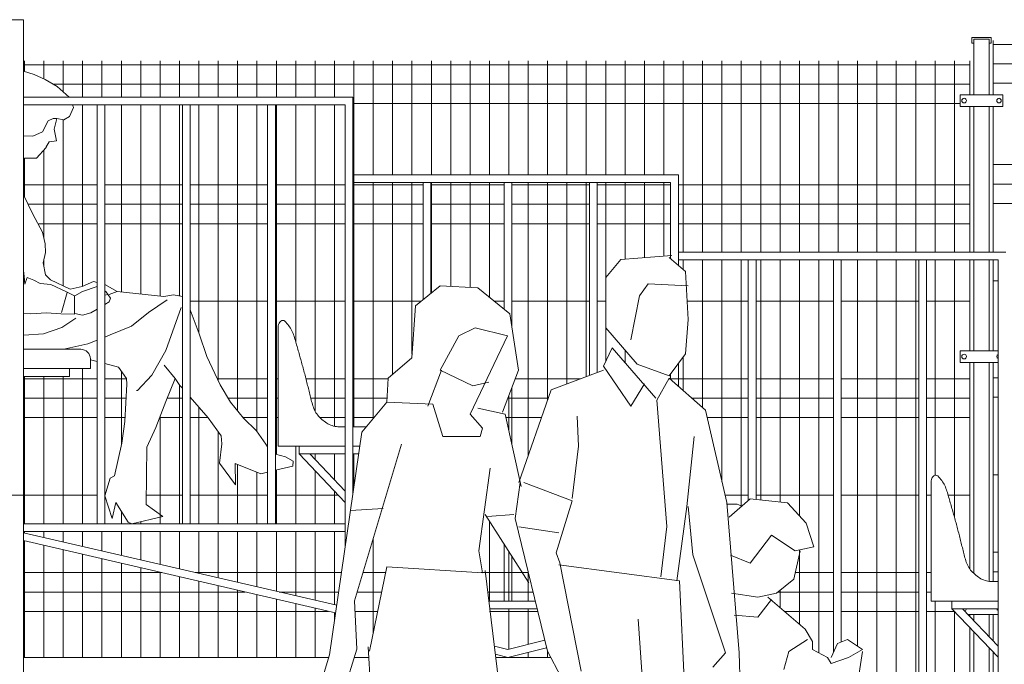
# Model space of a CAD drawing. Header units: millimetres. Extents: x 1962 to 3194, y -795 to -219.
# Tile 168 of 256: x 2481.11 to 2483.65, y -475.14 to -473.48. Entities that reach past the tile are written whole.
import ezdxf

# ---------------------------------------------------------------- set-up
doc = ezdxf.new("R2010")
doc.units = ezdxf.units.MM
doc.layers.get('0').update_dxf_attribs({"lineweight": 5})
for name, color, linetype, lineweight in [('A_ludzie', 53, 'Continuous', 9), ('A_obiekty trybuny', 126, 'Continuous', 9), ('A_ogrodzenie 2_4m', 45, 'Continuous', 9)]:
    doc.layers.add(name, color=color, linetype=linetype, lineweight=lineweight)

# ---------------------------------------------------------------- blocks, each defined once
blk = doc.blocks.new('zw$5246')
at = {"layer": 'A_ogrodzenie 2_4m'}
blk.add_lwpolyline([(-0.095, 0.015), (0.015, 0.015), (0.015, -0.015), (-0.095, -0.015), (-0.095, 0.015)], dxfattribs=at)
for centre in [(-0.085, 0), (0.005, 0)]:
    blk.add_circle(centre, 0.006, dxfattribs=at)
blk = doc.blocks.new('zw$2CA')
at = {"layer": 'A_obiekty trybuny'}
for p, q in [((5.135, 0.824), (5.135, 2.499)), ((5.135, 2.499), (5.985, 2.499)), ((4.285, 1.2746), (4.285, 2.299)), ((4.285, 2.299), (5.135, 2.299)), ((4.305, 1.1373), (4.305, 2.279)), ((4.305, 2.279), (5.135, 2.279)), ((4.485, 1.199), (4.485, 2.279)), ((4.505, 1.199), (4.505, 2.279)), ((4.705, 1.199), (4.705, 2.279)), ((4.725, 1.199), (4.725, 2.279)), ((4.925, 1.199), (4.925, 2.279)), ((4.945, 1.199), (4.945, 2.279)), ((3.445, 2.099), (4.285, 2.099)), ((3.445, 1.8655), (3.445, 2.099)), ((3.465, 2.079), (4.285, 2.079)), ((3.465, 1.8827), (3.465, 2.079)), ((3.6544, 1.5894), (3.6544, 2.079)), ((3.6744, 1.5818), (3.6744, 2.079)), ((3.8744, 1.7077), (3.8744, 2.079)), ((3.8944, 1.7527), (3.8944, 2.079)), ((4.0835, 1.7935), (4.0835, 2.079)), ((4.1035, 1.7775), (4.1035, 2.079)), ((2.6, 1.8995), (3.445, 1.8995)), ((2.62, 0.0545), (2.62, 1.8795)), ((2.62, 1.8795), (3.445, 1.8795)), ((2.8046, 0.7995), (2.8046, 1.8795)), ((2.8246, 0.7995), (2.8246, 1.8795)), ((3.0246, 0.894), (3.0246, 1.8795)), ((3.0446, 0.8673), (3.0446, 1.8795)), ((3.2446, 1.2616), (3.2446, 1.8795)), ((3.2646, 1.2585), (3.2646, 1.8795)), ((3.445, 1.8655), (3.445, 1.8795)), ((5.135, -0.078), (5.135, 1.8795)), ((4.4461, 1.7034), (4.4441, 1.7001)), ((4.4482, 1.7067), (4.4461, 1.7034)), ((4.4504, 1.7098), (4.4482, 1.7067)), ((4.4528, 1.7129), (4.4504, 1.7098)), ((4.4553, 1.7158), (4.4528, 1.7129)), ((4.4578, 1.7187), (4.4553, 1.7158)), ((4.4604, 1.7216), (4.4578, 1.7187)), ((4.4775, 1.399), (4.4775, 1.709)), ((4.4357, 1.6786), (4.4346, 1.6749)), ((4.4368, 1.6823), (4.4357, 1.6786)), ((4.438, 1.686), (4.4368, 1.6823)), ((4.4393, 1.6896), (4.438, 1.686)), ((4.4407, 1.6932), (4.4393, 1.6896)), ((4.4423, 1.6967), (4.4407, 1.6932)), ((4.4441, 1.7001), (4.4423, 1.6967)), ((4.4281, 1.6527), (4.427, 1.6489)), ((4.4291, 1.6564), (4.4281, 1.6527)), ((4.4302, 1.6601), (4.4291, 1.6564)), ((4.4313, 1.6638), (4.4302, 1.6601)), ((4.4324, 1.6675), (4.4313, 1.6638)), ((4.4335, 1.6712), (4.4324, 1.6675)), ((4.4346, 1.6749), (4.4335, 1.6712)), ((4.4206, 1.6266), (4.4196, 1.6229)), ((4.4217, 1.6304), (4.4206, 1.6266)), ((4.4227, 1.6341), (4.4217, 1.6304)), ((4.4238, 1.6378), (4.4227, 1.6341)), ((4.4249, 1.6415), (4.4238, 1.6378)), ((4.4259, 1.6452), (4.4249, 1.6415)), ((4.427, 1.6489), (4.4259, 1.6452)), ((5.059, 1.649), (4.9875, 1.649)), ((5.135, 1.649), (5.059, 1.649)), ((3.445, 1.5542), (3.445, 1.6118)), ((3.445, 1.5542), (3.445, 1.6118)), ((4.4144, 1.6043), (4.4134, 1.6005)), ((4.4155, 1.608), (4.4144, 1.6043)), ((4.4165, 1.6117), (4.4155, 1.608)), ((4.4175, 1.6155), (4.4165, 1.6117)), ((4.4186, 1.6192), (4.4175, 1.6155)), ((4.4196, 1.6229), (4.4186, 1.6192)), ((4.9625, 1.624), (4.9625, 1.599)), ((3.465, 1.572), (3.465, 1.5844)), ((3.465, 1.572), (3.465, 1.5844)), ((4.4075, 1.5781), (4.4065, 1.5743)), ((4.4085, 1.5818), (4.4075, 1.5781)), ((4.4094, 1.5856), (4.4085, 1.5818)), ((4.4104, 1.5893), (4.4094, 1.5856)), ((4.4114, 1.593), (4.4104, 1.5893)), ((4.4124, 1.5968), (4.4114, 1.593)), ((4.4134, 1.6005), (4.4124, 1.5968)), ((4.9625, 1.599), (5.039, 1.599)), ((5.0161, 1.579), (5.0161, 1.599)), ((5.0161, 1.599), (5.059, 1.599)), ((5.039, 1.579), (5.0161, 1.579)), ((5.135, 1.579), (5.039, 1.579)), ((5.059, 1.599), (5.135, 1.599)), ((3.8744, 1.4022), (3.8744, 1.5502)), ((4.4008, 1.5518), (4.3998, 1.548)), ((4.4017, 1.5555), (4.4008, 1.5518)), ((4.4027, 1.5593), (4.4017, 1.5555)), ((4.4036, 1.5631), (4.4027, 1.5593)), ((4.4046, 1.5668), (4.4036, 1.5631)), ((4.4055, 1.5706), (4.4046, 1.5668)), ((4.4065, 1.5743), (4.4055, 1.5706)), ((4.3943, 1.5254), (4.3934, 1.5217)), ((4.3953, 1.5292), (4.3943, 1.5254)), ((4.3962, 1.533), (4.3953, 1.5292)), ((4.3971, 1.5367), (4.3962, 1.533)), ((4.398, 1.5405), (4.3971, 1.5367)), ((4.3989, 1.5443), (4.398, 1.5405)), ((4.3998, 1.548), (4.3989, 1.5443)), ((4.3869, 1.4994), (4.3855, 1.4958)), ((4.3881, 1.5031), (4.3869, 1.4994)), ((4.3893, 1.5068), (4.3881, 1.5031)), ((4.3904, 1.5105), (4.3893, 1.5068)), ((4.3914, 1.5142), (4.3904, 1.5105)), ((4.3924, 1.5179), (4.3914, 1.5142)), ((4.3934, 1.5217), (4.3924, 1.5179)), ((4.3733, 1.4761), (4.3706, 1.4733)), ((4.3758, 1.479), (4.3733, 1.4761)), ((4.3781, 1.4822), (4.3758, 1.479)), ((4.3802, 1.4854), (4.3781, 1.4822)), ((4.3822, 1.4888), (4.3802, 1.4854)), ((4.3839, 1.4922), (4.3822, 1.4888)), ((4.3855, 1.4958), (4.3839, 1.4922)), ((4.285, 1.449), (4.2502, 1.449)), ((4.3237, 1.449), (4.305, 1.449)), ((4.3273, 1.4493), (4.3234, 1.449)), ((4.3311, 1.45), (4.3273, 1.4493)), ((4.3349, 1.451), (4.3311, 1.45)), ((4.3386, 1.4521), (4.3349, 1.451)), ((4.3423, 1.4534), (4.3386, 1.4521)), ((4.3458, 1.4549), (4.3423, 1.4534)), ((4.3493, 1.4566), (4.3458, 1.4549)), ((4.3526, 1.4586), (4.3493, 1.4566)), ((4.3558, 1.4607), (4.3526, 1.4586)), ((4.3589, 1.4631), (4.3558, 1.4607)), ((4.362, 1.4655), (4.3589, 1.4631)), ((4.3649, 1.4681), (4.362, 1.4655)), ((4.3678, 1.4706), (4.3649, 1.4681)), ((4.3706, 1.4733), (4.3678, 1.4706)), ((4.2669, 1.399), (4.285, 1.399)), ((4.2669, 1.399), (4.285, 1.399)), ((4.305, 1.399), (4.461, 1.399)), ((4.305, 1.399), (4.4239, 1.399)), ((4.305, 1.399), (4.4775, 1.399)), ((4.4239, 1.399), (4.4239, 1.379)), ((4.285, 1.379), (4.2698, 1.379)), ((4.4239, 1.379), (4.305, 1.379)), ((4.4239, 1.379), (4.305, 1.254)), ((4.3963, 1.379), (4.305, 1.283)), ((2.7754, 1.3221), (2.7728, 1.3192)), ((2.7573, 1.2972), (2.7557, 1.2937)), ((2.7591, 1.3006), (2.7573, 1.2972)), ((2.7611, 1.3039), (2.7591, 1.3006)), ((2.7632, 1.3071), (2.7611, 1.3039)), ((2.7654, 1.3103), (2.7632, 1.3071)), ((2.7678, 1.3133), (2.7654, 1.3103)), ((2.7703, 1.3163), (2.7678, 1.3133)), ((2.7728, 1.3192), (2.7703, 1.3163)), ((2.7925, 0.9995), (2.7925, 1.3095)), ((2.7485, 1.2717), (2.7474, 1.268)), ((2.7496, 1.2754), (2.7485, 1.2717)), ((2.7507, 1.2791), (2.7496, 1.2754)), ((2.7518, 1.2828), (2.7507, 1.2791)), ((2.753, 1.2865), (2.7518, 1.2828)), ((2.7543, 1.2901), (2.753, 1.2865)), ((2.7557, 1.2937), (2.7543, 1.2901)), ((2.7409, 1.2457), (2.7398, 1.242)), ((2.742, 1.2494), (2.7409, 1.2457)), ((2.7431, 1.2531), (2.742, 1.2494)), ((2.7441, 1.2568), (2.7431, 1.2531)), ((2.7452, 1.2606), (2.7441, 1.2568)), ((2.7463, 1.2643), (2.7452, 1.2606)), ((2.7474, 1.268), (2.7463, 1.2643)), ((3.3199, 1.2495), (3.2975, 1.2495)), ((3.3199, 1.2495), (3.2975, 1.2495)), ((2.7346, 1.2234), (2.7335, 1.2197)), ((2.7356, 1.2271), (2.7346, 1.2234)), ((2.7367, 1.2308), (2.7356, 1.2271)), ((2.7377, 1.2346), (2.7367, 1.2308)), ((2.7388, 1.2383), (2.7377, 1.2346)), ((2.7398, 1.242), (2.7388, 1.2383)), ((2.7274, 1.1973), (2.7264, 1.1935)), ((2.7284, 1.201), (2.7274, 1.1973)), ((2.7294, 1.2047), (2.7284, 1.201)), ((2.7305, 1.2085), (2.7294, 1.2047)), ((2.7315, 1.2122), (2.7305, 1.2085)), ((2.7325, 1.2159), (2.7315, 1.2122)), ((2.7335, 1.2197), (2.7325, 1.2159)), ((4.305, 1.199), (5.135, 1.199)), ((2.7205, 1.171), (2.7196, 1.1673)), ((2.7215, 1.1748), (2.7205, 1.171)), ((2.7225, 1.1785), (2.7215, 1.1748)), ((2.7234, 1.1823), (2.7225, 1.1785)), ((2.7244, 1.186), (2.7234, 1.1823)), ((2.7254, 1.1898), (2.7244, 1.186)), ((2.7264, 1.1935), (2.7254, 1.1898)), ((4.305, 1.179), (5.135, 1.179)), ((5.135, 1.1757), (4.3267, 0.9885)), ((2.7139, 1.1447), (2.713, 1.141)), ((2.7148, 1.1485), (2.7139, 1.1447)), ((2.7158, 1.1523), (2.7148, 1.1485)), ((2.7167, 1.156), (2.7158, 1.1523)), ((2.7176, 1.1598), (2.7167, 1.156)), ((2.7186, 1.1635), (2.7176, 1.1598)), ((2.7196, 1.1673), (2.7186, 1.1635)), ((3.8944, 0.999), (3.8944, 1.1455)), ((5.135, 1.1557), (4.3296, 0.9687)), ((2.7074, 1.1184), (2.7064, 1.1147)), ((2.7084, 1.1222), (2.7074, 1.1184)), ((2.7093, 1.1259), (2.7084, 1.1222)), ((2.7103, 1.1297), (2.7093, 1.1259)), ((2.7112, 1.1335), (2.7103, 1.1297)), ((2.7121, 1.1372), (2.7112, 1.1335)), ((2.713, 1.141), (2.7121, 1.1372)), ((2.6989, 1.0927), (2.6972, 1.0893)), ((2.7005, 1.0963), (2.6989, 1.0927)), ((2.7019, 1.0999), (2.7005, 1.0963)), ((2.7031, 1.1036), (2.7019, 1.0999)), ((2.7043, 1.1073), (2.7031, 1.1036)), ((2.7054, 1.111), (2.7043, 1.1073)), ((2.7064, 1.1147), (2.7054, 1.111)), ((3.8744, 0.999), (3.8744, 1.1143)), ((2.6799, 1.0685), (2.6769, 1.066)), ((2.6828, 1.0711), (2.6799, 1.0685)), ((2.6856, 1.0738), (2.6828, 1.0711)), ((2.6883, 1.0766), (2.6856, 1.0738)), ((2.6908, 1.0795), (2.6883, 1.0766)), ((2.6931, 1.0826), (2.6908, 1.0795)), ((2.6952, 1.0859), (2.6931, 1.0826)), ((2.6972, 1.0893), (2.6952, 1.0859)), ((2.6387, 1.0495), (2.62, 1.0495)), ((2.6423, 1.0498), (2.6384, 1.0495)), ((2.6461, 1.0505), (2.6423, 1.0498)), ((2.6499, 1.0515), (2.6461, 1.0505)), ((2.6536, 1.0526), (2.6499, 1.0515)), ((2.6572, 1.0539), (2.6536, 1.0526)), ((2.6608, 1.0554), (2.6572, 1.0539)), ((2.6643, 1.0571), (2.6608, 1.0554)), ((2.6676, 1.0591), (2.6643, 1.0571)), ((2.6708, 1.0612), (2.6676, 1.0591)), ((2.6739, 1.0636), (2.6708, 1.0612)), ((2.6769, 1.066), (2.6739, 1.0636)), ((2.62, 0.9995), (2.776, 0.9995)), ((2.62, 0.9995), (2.7389, 0.9995)), ((2.62, 0.9995), (2.7925, 0.9995)), ((2.7389, 0.9995), (2.7389, 0.9795)), ((3.8144, 0.999), (3.9337, 0.999)), ((3.8144, 0.999), (3.9337, 0.999)), ((2.7389, 0.9795), (2.62, 0.9795)), ((2.7389, 0.9795), (2.62, 0.8545)), ((2.7113, 0.9795), (2.62, 0.8835)), ((3.8095, 0.979), (3.9313, 0.979)), ((3.8095, 0.979), (3.9313, 0.979)), ((3.7898, 0.8982), (3.8851, 0.8745)), ((3.7851, 0.8789), (3.8851, 0.854)), ((3.9197, 0.8835), (3.8851, 0.8745)), ((3.7745, 0.854), (3.9161, 0.854)), ((3.9172, 0.8624), (3.8851, 0.854)), ((4.2436, 0.854), (4.2812, 0.854)), ((4.3473, 0.854), (5.135, 0.854))]:
    blk.add_line(p, q, dxfattribs=at)
for centre, radius, start, end in [((4.4656, 1.7148), 0.0085, 54.2228, 127.2239), ((4.4656, 1.7148), 0.0085, 122.4924, 127.2239), ((4.4625, 1.709), 0.015, 0, 57.6287), ((4.9875, 1.624), 0.025, 90, 180), ((2.7806, 1.3153), 0.0085, 54.2228, 127.2239), ((2.7806, 1.3153), 0.0085, 122.4924, 127.2239), ((2.7775, 1.3095), 0.015, 0, 57.6287), ((3.2975, 1.2245), 0.025, 90, 129.3028)]:
    blk.add_arc(centre, radius, start, end, dxfattribs=at)
blk = doc.blocks.new('zw$824C')
at = {"layer": 'A_ludzie', "linetype": 'ByBlock'}
for p, q in [((9.2227, 3.6535), (9.2503, 3.6448)), ((9.2503, 3.6448), (9.2783, 3.632)), ((9.2783, 3.632), (9.3099, 3.614)), ((9.3099, 3.614), (9.3403, 3.5859)), ((9.3516, 3.5597), (9.3418, 3.5361)), ((9.3494, 3.5659), (9.3516, 3.5597)), ((9.3418, 3.5361), (9.3264, 3.5273)), ((9.2863, 3.5247), (9.272, 3.4968)), ((9.2989, 3.5313), (9.2863, 3.5247)), ((9.3078, 3.5312), (9.2989, 3.5313)), ((9.3087, 3.5307), (9.3022, 3.5037)), ((9.3264, 3.5273), (9.3087, 3.5307)), ((9.2468, 3.4859), (9.2227, 3.4861)), ((9.272, 3.4968), (9.2468, 3.4859)), ((9.3022, 3.5037), (9.3077, 3.4734)), ((9.2813, 3.4561), (9.256, 3.4289)), ((9.2885, 3.4706), (9.2813, 3.4576)), ((9.2813, 3.4576), (9.2813, 3.4561)), ((9.3077, 3.4734), (9.2885, 3.4706)), ((9.2257, 3.4291), (9.2227, 3.4263)), ((9.256, 3.4289), (9.2257, 3.4291)), ((9.2227, 3.3338), (9.2467, 3.2841)), ((9.2467, 3.2841), (9.2715, 3.238)), ((9.2715, 3.238), (9.2787, 3.2077)), ((9.2787, 3.2077), (9.2792, 3.1855)), ((9.2792, 3.1855), (9.2731, 3.1589)), ((9.2731, 3.1589), (9.2795, 3.1278)), ((9.2248, 3.1238), (9.2227, 3.139)), ((9.2795, 3.1278), (9.2927, 3.1152)), ((9.2261, 3.1038), (9.2248, 3.1238)), ((9.2321, 3.1208), (9.2261, 3.1038)), ((9.2491, 3.114), (9.2321, 3.1208)), ((9.2653, 3.1058), (9.2491, 3.114)), ((9.2934, 3.1033), (9.2653, 3.1058)), ((9.2927, 3.1152), (9.3428, 3.0911)), ((9.3339, 3.0838), (9.2934, 3.1033)), ((9.3739, 3.0975), (9.4036, 3.1106)), ((9.4036, 3.1106), (9.4127, 3.1082)), ((9.4323, 3.103), (9.464, 3.085)), ((9.3356, 3.082), (9.3209, 3.0311)), ((9.3545, 3.0733), (9.3339, 3.0838)), ((9.3428, 3.0911), (9.3739, 3.0975)), ((9.3745, 3.0849), (9.3549, 3.0735)), ((9.4127, 3.098), (9.3745, 3.0849)), ((9.4351, 3.0845), (9.4327, 3.0865)), ((9.4407, 3.0767), (9.4327, 3.0757)), ((9.4476, 3.0674), (9.4351, 3.0845)), ((9.464, 3.085), (9.4434, 3.0767)), ((9.464, 3.085), (9.5851, 3.0722)), ((9.5851, 3.0722), (9.6095, 3.0764)), ((9.6095, 3.0764), (9.6327, 3.0716)), ((9.3541, 3.0267), (9.3543, 3.0563)), ((9.3543, 3.0563), (9.3545, 3.0733)), ((9.4327, 3.0513), (9.4438, 3.0578)), ((9.4438, 3.0578), (9.4476, 3.0674)), ((9.5932, 3.0633), (9.5456, 3.0304)), ((9.2227, 3.0277), (9.2418, 3.0276)), ((9.2418, 3.0276), (9.2817, 3.0302)), ((9.2817, 3.0302), (9.3194, 3.027)), ((9.3194, 3.027), (9.3541, 3.0267)), ((9.3748, 3.0236), (9.3549, 3.0285)), ((9.3748, 3.0236), (9.3963, 3.0301)), ((9.3963, 3.0301), (9.4127, 3.0396)), ((9.5456, 3.0304), (9.5017, 2.9952)), ((9.6292, 3.0438), (9.5899, 2.9324)), ((9.6527, 3.0372), (9.676, 2.9754)), ((9.3577, 3.0163), (9.3213, 2.9922)), ((9.2746, 2.9756), (9.2236, 2.9723)), ((9.3213, 2.9922), (9.2746, 2.9756)), ((9.5017, 2.9952), (9.4461, 2.9728)), ((9.676, 2.9754), (9.6955, 2.9168)), ((9.3883, 2.9496), (9.3269, 2.9359)), ((9.4127, 2.9593), (9.3883, 2.9496)), ((9.4461, 2.9728), (9.4327, 2.9674)), ((9.5899, 2.9324), (9.554, 2.8692)), ((9.3987, 2.9081), (9.3952, 2.9089)), ((9.4127, 2.9044), (9.3987, 2.9081)), ((9.4681, 2.8898), (9.4327, 2.8992)), ((9.6955, 2.9168), (9.7304, 2.8441)), ((9.4885, 2.8601), (9.4681, 2.8898)), ((9.6145, 2.8605), (9.5861, 2.8949)), ((9.4843, 2.7492), (9.4892, 2.846)), ((9.4892, 2.846), (9.4885, 2.8601)), ((9.554, 2.8692), (9.5167, 2.8295)), ((9.6145, 2.8605), (9.5904, 2.8009)), ((9.6262, 2.8427), (9.6145, 2.8605)), ((9.5167, 2.8295), (9.5145, 2.8295)), ((9.6327, 2.8353), (9.6262, 2.8427)), ((9.7304, 2.8441), (9.7567, 2.7996)), ((9.5904, 2.8009), (9.564, 2.7338)), ((9.6995, 2.7586), (9.6527, 2.8123)), ((9.7567, 2.7996), (9.7904, 2.7579)), ((9.4764, 2.6938), (9.4843, 2.7492)), ((9.7324, 2.7125), (9.6995, 2.7586)), ((9.7904, 2.7579), (9.8241, 2.7251)), ((9.564, 2.7338), (9.5407, 2.683)), ((9.8241, 2.7251), (9.8483, 2.6909)), ((9.4573, 2.6097), (9.4764, 2.6938)), ((9.7344, 2.6918), (9.7324, 2.7125)), ((9.5407, 2.683), (9.5395, 2.5351)), ((9.7281, 2.6423), (9.7344, 2.6918)), ((9.8483, 2.6909), (9.8527, 2.6842)), ((9.8727, 2.6652), (9.899, 2.658)), ((9.899, 2.658), (9.9189, 2.6475)), ((9.9189, 2.6475), (9.918, 2.6342)), ((9.7698, 2.5865), (9.7281, 2.6423)), ((9.8351, 2.6149), (9.7688, 2.6413)), ((9.7688, 2.6413), (9.7698, 2.5873)), ((9.8527, 2.619), (9.8351, 2.6149)), ((9.918, 2.6342), (9.8727, 2.6236)), ((9.4325, 2.5574), (9.4462, 2.6031)), ((9.4462, 2.6031), (9.4573, 2.6097)), ((9.7698, 2.5873), (9.7698, 2.5865)), ((9.4513, 2.4996), (9.4325, 2.5574)), ((9.4612, 2.5402), (9.4513, 2.4996)), ((9.4926, 2.4897), (9.4612, 2.5402)), ((9.5395, 2.5351), (9.5821, 2.5045)), ((9.5821, 2.5045), (9.5022, 2.4859)), ((9.5022, 2.4859), (9.4926, 2.4897))]:
    blk.add_line(p, q, dxfattribs=at)
at = {"layer": 'A_ludzie'}
for p, q in [((10.7642, 3.1672), (10.8958, 3.1775)), ((10.7255, 3.1209), (10.7642, 3.1672)), ((10.8894, 3.1723), (10.9313, 3.1363)), ((10.9313, 3.1363), (10.9377, 3.0122)), ((10.7255, 2.991), (10.7255, 3.1209)), ((10.8348, 3.1048), (10.8124, 3.0739)), ((10.9377, 3.0997), (10.8348, 3.1048)), ((10.2983, 3.0997), (10.2341, 3.0482)), ((10.3948, 3.0945), (10.2983, 3.0997)), ((10.4782, 3.0276), (10.3948, 3.0945)), ((10.8124, 3.0739), (10.7901, 2.9601)), ((10.2341, 3.0482), (10.2245, 2.9138)), ((10.5005, 2.8823), (10.4782, 3.0276)), ((10.9377, 3.0122), (10.9313, 2.9241)), ((10.3884, 2.991), (10.3465, 2.9704)), ((10.4718, 2.9704), (10.3884, 2.991)), ((10.806, 2.8977), (10.7255, 2.991)), ((10.3465, 2.9704), (10.2983, 2.8823)), ((10.3753, 2.7685), (10.4718, 2.9704)), ((10.7418, 2.9395), (10.7191, 2.8926)), ((10.8543, 2.8096), (10.7418, 2.9395)), ((10.9313, 2.9241), (10.8894, 2.8669)), ((10.2245, 2.9138), (10.1635, 2.8617)), ((10.8894, 2.8669), (10.806, 2.8977)), ((10.3015, 2.8823), (10.2664, 2.7891)), ((10.2983, 2.8823), (10.382, 2.8411)), ((10.459, 2.7736), (10.5005, 2.8823)), ((10.7191, 2.8823), (10.5843, 2.8309)), ((10.7191, 2.8926), (10.7901, 2.7891)), ((10.1635, 2.8617), (10.1603, 2.7993)), ((10.382, 2.8411), (10.4235, 2.8514)), ((10.7901, 2.7891), (10.8252, 2.8463)), ((10.8894, 2.8617), (10.8575, 2.8045)), ((10.9827, 2.7788), (10.8894, 2.8617)), ((10.5843, 2.8309), (10.5009, 2.5923)), ((10.1603, 2.7993), (10.0961, 2.7222)), ((10.1603, 2.7993), (10.2791, 2.7942)), ((10.8575, 2.8045), (10.883, 2.4784)), ((10.2791, 2.7942), (10.3047, 2.7112)), ((10.4654, 2.7685), (10.3948, 2.7839)), ((11.0374, 2.5408), (10.9827, 2.7788)), ((10.4076, 2.7325), (10.3753, 2.7685)), ((10.5073, 2.582), (10.4654, 2.7685)), ((10.6549, 2.6855), (10.6517, 2.7633)), ((10.0961, 2.7222), (10.0123, 2.1473)), ((10.4012, 2.7112), (10.4076, 2.7325)), ((10.3047, 2.7112), (10.4012, 2.7112)), ((10.9536, 2.7112), (10.9345, 2.5305)), ((10.0765, 2.2868), (10.1986, 2.6907)), ((10.6389, 2.5511), (10.6549, 2.6855)), ((10.4267, 2.6289), (10.398, 2.4161)), ((10.4913, 2.499), (10.5041, 2.5923)), ((10.5137, 2.5923), (10.6389, 2.5453)), ((10.6389, 2.5453), (10.5974, 2.4109)), ((11.0438, 2.503), (11.0984, 2.55)), ((11.0984, 2.55), (11.1945, 2.5397)), ((10.1507, 2.5254), (10.0669, 2.5202)), ((10.9345, 2.5305), (10.9086, 2.3389)), ((10.9377, 2.5305), (10.9504, 2.4058)), ((11.0693, 2.1524), (11.0374, 2.5408)), ((11.1945, 2.5397), (11.2428, 2.4876)), ((10.414, 2.5093), (10.5264, 2.3337)), ((10.4877, 2.5093), (10.4203, 2.5042)), ((10.5747, 2.1569), (10.4913, 2.499)), ((10.6038, 2.4624), (10.5009, 2.4778)), ((10.883, 2.4784), (10.8671, 2.3492)), ((11.2428, 2.4876), (11.2624, 2.4259)), ((11.1531, 2.4567), (11.0984, 2.3841)), ((11.2141, 2.4156), (11.1531, 2.4567)), ((10.398, 2.4161), (10.4076, 2.3595)), ((11.2269, 2.4156), (11.2109, 2.3429)), ((11.2624, 2.4259), (11.2141, 2.4156)), ((10.5974, 2.4109), (10.607, 2.3852)), ((10.9504, 2.4058), (11.0342, 2.1524)), ((11.0984, 2.3841), (11.047, 2.4047)), ((10.1603, 2.3749), (10.1152, 2.1575)), ((10.4076, 2.3595), (10.1603, 2.3749)), ((10.4144, 2.3653), (10.4495, 2.0752)), ((10.6038, 2.3794), (10.9153, 2.3382)), ((10.607, 2.3852), (10.6617, 2.1054)), ((10.9153, 2.3382), (10.9472, 1.7016)), ((11.2109, 2.3429), (11.1658, 2.3063)), ((11.1176, 2.296), (11.0502, 2.3063)), ((11.1658, 2.3063), (11.1176, 2.296)), ((11.1531, 2.2908), (11.1176, 2.2445)), ((11.1435, 2.296), (11.2396, 2.2137)), ((10.0833, 2.1627), (10.0765, 2.2868)), ((10.8092, 2.2399), (10.8447, 1.7376)), ((11.1176, 2.2445), (11.0565, 2.2497)), ((11.2396, 2.2137), (11.2588, 2.1821)), ((11.246, 2.1873), (11.1977, 2.1564)), ((11.3489, 2.1873), (11.3234, 2.177)), ((11.3876, 2.1616), (11.3489, 2.1873)), ((10.0606, 2.09), (10.0833, 2.1627)), ((10.1475, 1.5678), (10.1124, 2.1685)), ((11.2588, 2.1821), (11.2588, 2.1616)), ((11.2588, 2.1616), (11.2975, 2.141)), ((11.3234, 2.177), (11.307, 2.141)), ((11.3521, 2.141), (11.3876, 2.1616)), ((10.0123, 2.1473), (9.9931, 2.0849)), ((10.6102, 2.09), (10.5747, 2.1569)), ((11.0342, 2.1524), (11.0019, 2.1157)), ((11.0725, 2.0643), (11.0693, 2.1524)), ((11.1977, 2.1564), (11.185, 2.1095)), ((11.2975, 2.141), (11.307, 2.1256)), ((11.307, 2.1256), (11.3521, 2.141)), ((11.3876, 2.1564), (11.3776, 2.0889))]:
    blk.add_line(p, q, dxfattribs=at)
at = {"layer": 'A_ogrodzenie 2_4m'}
for p, q in [((11.7252, 3.5921), (11.7252, 3.7321)), ((11.7252, 3.7221), (14.2552, 3.7221)), ((9.2227, 3.6697), (11.6652, 3.6697)), ((9.2252, 3.6527), (9.2252, 3.6797)), ((9.2752, 3.6334), (9.2752, 3.6797)), ((9.3252, 3.5999), (9.3252, 3.6797)), ((9.3752, 3.5859), (9.3752, 3.6797)), ((9.4252, 3.5859), (9.4252, 3.6797)), ((9.4752, 3.5859), (9.4752, 3.6797)), ((9.5252, 3.5859), (9.5252, 3.6797)), ((9.5752, 3.5859), (9.5752, 3.6797)), ((9.6252, 3.5859), (9.6252, 3.6797)), ((9.6752, 3.5859), (9.6752, 3.6797)), ((9.7252, 3.5859), (9.7252, 3.6797)), ((9.7752, 3.5859), (9.7752, 3.6797)), ((9.8252, 3.5859), (9.8252, 3.6797)), ((9.8752, 3.5859), (9.8752, 3.6797)), ((9.9252, 3.5859), (9.9252, 3.6797)), ((9.9752, 3.5859), (9.9752, 3.6797)), ((10.0252, 3.5859), (10.0252, 3.6797)), ((10.0752, 2.7359), (10.0752, 3.6797)), ((10.1252, 3.3859), (10.1252, 3.6797)), ((10.1752, 3.3859), (10.1752, 3.6797)), ((10.2252, 3.3859), (10.2252, 3.6797)), ((10.2752, 3.3859), (10.2752, 3.6797)), ((10.3252, 3.3859), (10.3252, 3.6797)), ((10.3752, 3.3859), (10.3752, 3.6797)), ((10.4252, 3.3859), (10.4252, 3.6797)), ((10.4752, 3.3859), (10.4752, 3.6797)), ((10.5252, 3.3859), (10.5252, 3.6797)), ((10.5752, 3.3859), (10.5752, 3.6797)), ((10.6252, 3.3859), (10.6252, 3.6797)), ((10.6752, 3.3859), (10.6752, 3.6797)), ((10.7252, 3.3859), (10.7252, 3.6797)), ((10.7752, 3.3859), (10.7752, 3.6797)), ((10.8252, 3.3859), (10.8252, 3.6797)), ((10.8752, 3.3859), (10.8752, 3.6797)), ((10.9252, 3.1864), (10.9252, 3.6797)), ((10.9752, 3.1864), (10.9752, 3.6797)), ((11.0252, 3.1864), (11.0252, 3.6797)), ((11.0752, 3.1864), (11.0752, 3.6797)), ((11.1252, 3.1864), (11.1252, 3.6797)), ((11.1752, 3.1864), (11.1752, 3.6797)), ((11.2252, 3.1864), (11.2252, 3.6797)), ((11.2752, 3.1864), (11.2752, 3.6797)), ((11.3252, 3.1864), (11.3252, 3.6797)), ((11.3752, 3.1864), (11.3752, 3.6797)), ((11.4252, 3.1864), (11.4252, 3.6797)), ((11.4752, 3.1864), (11.4752, 3.6797)), ((11.5252, 3.1864), (11.5252, 3.6797)), ((11.5752, 3.1864), (11.5752, 3.6797)), ((11.6252, 3.1864), (11.6252, 3.6797)), ((11.6652, 3.5921), (11.6652, 3.6797)), ((11.7252, 3.6721), (14.2552, 3.6721)), ((9.2999, 3.6197), (11.6652, 3.6197)), ((11.7252, 3.6221), (14.2302, 3.6221)), ((9.3752, 3.0981), (9.3752, 3.5659)), ((9.4752, 3.0838), (9.4752, 3.5659)), ((9.5252, 3.0785), (9.5252, 3.5659)), ((9.5752, 3.0732), (9.5752, 3.5659)), ((9.6252, 3.0732), (9.6252, 3.5659)), ((9.6752, 2.9777), (9.6752, 3.5659)), ((9.7252, 2.8551), (9.7252, 3.5659)), ((9.7752, 2.7767), (9.7752, 3.5659)), ((9.8252, 2.7236), (9.8252, 3.5659)), ((9.8752, 2.6645), (9.8752, 3.5659)), ((9.9252, 2.9547), (9.9252, 3.5659)), ((9.9752, 2.7763), (9.9752, 3.5659)), ((10.0252, 2.7373), (10.0252, 3.5659)), ((10.0726, 3.5697), (11.6402, 3.5697)), ((11.6652, 3.1864), (11.6652, 3.5621)), ((11.7252, 3.1864), (11.7252, 3.5621)), ((9.3252, 3.0996), (9.3252, 3.5275)), ((9.2752, 3.2225), (9.2752, 3.4495)), ((9.2252, 3.3287), (9.2252, 3.4286)), ((11.7252, 3.4121), (14.2552, 3.4121)), ((9.2227, 3.3597), (9.4127, 3.3597)), ((9.4327, 3.3597), (9.6327, 3.3597)), ((9.6527, 3.3597), (9.8527, 3.3597)), ((9.8727, 3.3597), (10.0526, 3.3597)), ((10.0726, 3.3597), (10.2542, 3.3597)), ((10.1252, 2.7571), (10.1252, 3.3659)), ((10.1752, 2.8717), (10.1752, 3.3659)), ((10.2252, 2.9231), (10.2252, 3.3659)), ((10.2742, 3.3597), (10.4633, 3.3597)), ((10.2752, 3.0811), (10.2752, 3.3659)), ((10.3252, 3.0982), (10.3252, 3.3659)), ((10.3752, 3.0956), (10.3752, 3.3659)), ((10.4252, 3.0702), (10.4252, 3.3659)), ((10.4833, 3.3597), (10.6833, 3.3597)), ((10.5252, 2.6616), (10.5252, 3.3659)), ((10.5752, 2.8047), (10.5752, 3.3659)), ((10.6252, 2.8465), (10.6252, 3.3659)), ((10.6752, 2.8655), (10.6752, 3.3659)), ((10.7033, 3.3597), (10.8927, 3.3597)), ((10.7252, 2.9051), (10.7252, 3.3659)), ((10.7752, 3.168), (10.7752, 3.3659)), ((10.8252, 3.172), (10.8252, 3.3659)), ((10.8752, 3.1759), (10.8752, 3.3659)), ((10.9127, 3.3597), (11.6652, 3.3597)), ((11.7252, 3.3621), (14.2552, 3.3621)), ((9.2343, 3.3097), (9.4127, 3.3097)), ((9.4327, 3.3097), (9.6327, 3.3097)), ((9.6527, 3.3097), (9.8527, 3.3097)), ((9.8727, 3.3097), (10.0526, 3.3097)), ((10.0726, 3.3097), (10.2542, 3.3097)), ((10.2742, 3.3097), (10.4633, 3.3097)), ((10.4833, 3.3097), (10.6833, 3.3097)), ((10.7033, 3.3097), (10.8927, 3.3097)), ((10.9127, 3.3097), (11.6652, 3.3097)), ((11.7252, 3.3121), (14.2552, 3.3121)), ((9.2598, 3.2597), (9.4127, 3.2597)), ((9.4327, 3.2597), (9.6327, 3.2597)), ((9.6527, 3.2597), (9.8527, 3.2597)), ((9.8727, 3.2597), (10.0526, 3.2597)), ((10.0726, 3.2597), (10.2542, 3.2597)), ((10.2742, 3.2597), (10.4633, 3.2597)), ((10.4833, 3.2597), (10.6833, 3.2597)), ((10.7033, 3.2597), (10.8927, 3.2597)), ((10.9127, 3.2597), (11.6652, 3.2597)), ((9.2752, 3.1489), (9.2752, 3.1678)), ((10.9252, 3.1416), (10.9252, 3.1664)), ((10.9752, 2.7855), (10.9752, 3.1664)), ((11.0252, 2.5941), (11.0252, 3.1664)), ((11.0752, 2.53), (11.0752, 3.1664)), ((11.1252, 2.5471), (11.1252, 3.1664)), ((11.1752, 2.5418), (11.1752, 3.1664)), ((11.2252, 2.5067), (11.2252, 3.1664)), ((11.2752, 2.1529), (11.2752, 3.1664)), ((11.3752, 2.1698), (11.3752, 3.1664)), ((11.4252, 2.0864), (11.4252, 3.1664)), ((11.4752, 2.0864), (11.4752, 3.1664)), ((11.5252, 2.0864), (11.5252, 3.1664)), ((11.5752, 2.6104), (11.5752, 3.1664)), ((11.6252, 2.5028), (11.6252, 3.1664)), ((11.6652, 2.9321), (11.6652, 3.1664)), ((11.7252, 2.9321), (11.7252, 3.1664)), ((11.7252, 3.1121), (11.7377, 3.1121)), ((9.6527, 3.0597), (9.8527, 3.0597)), ((9.8727, 3.0597), (10.0526, 3.0597)), ((10.0726, 3.0597), (10.2484, 3.0597)), ((10.4382, 3.0597), (10.4633, 3.0597)), ((10.4833, 3.0597), (10.6833, 3.0597)), ((10.7033, 3.0597), (10.7255, 3.0597)), ((10.9352, 3.0597), (11.093, 3.0597)), ((11.113, 3.0597), (11.313, 3.0597)), ((11.333, 3.0597), (11.533, 3.0597)), ((11.553, 3.0597), (11.6652, 3.0597)), ((10.7752, 2.901), (10.7752, 2.9335)), ((10.9252, 2.83), (10.9252, 2.9157)), ((11.6652, 2.3687), (11.6652, 2.9021)), ((11.7252, 2.3364), (11.7252, 2.9021)), ((9.3752, 2.4859), (9.3752, 2.8859)), ((9.4752, 2.6882), (9.4752, 2.8796)), ((9.2227, 2.8597), (9.4127, 2.8597)), ((9.2252, 2.4859), (9.2252, 2.8659)), ((9.2752, 2.4859), (9.2752, 2.8659)), ((9.3252, 2.4859), (9.3252, 2.8659)), ((9.4327, 2.8597), (9.4886, 2.8597)), ((9.6142, 2.8597), (9.6151, 2.8597)), ((9.7229, 2.8597), (9.8527, 2.8597)), ((9.8727, 2.8597), (9.8801, 2.8597)), ((9.9515, 2.8597), (10.0526, 2.8597)), ((10.0726, 2.8597), (10.1634, 2.8597)), ((10.4919, 2.8597), (10.6599, 2.8597)), ((10.8883, 2.8597), (11.093, 2.8597)), ((11.113, 2.8597), (11.313, 2.8597)), ((11.333, 2.8597), (11.533, 2.8597)), ((11.553, 2.8597), (11.6652, 2.8597)), ((11.7252, 2.8621), (11.7377, 2.8621)), ((9.6252, 2.4859), (9.6252, 2.8443)), ((9.2227, 2.8097), (9.4127, 2.8097)), ((9.4327, 2.8097), (9.4873, 2.8097)), ((9.594, 2.8097), (9.6327, 2.8097)), ((9.6527, 2.8097), (9.6549, 2.8097)), ((9.7507, 2.8097), (9.8527, 2.8097)), ((9.8727, 2.8097), (9.8801, 2.8097)), ((9.964, 2.8097), (10.0526, 2.8097)), ((10.0726, 2.8097), (10.1608, 2.8097)), ((10.4728, 2.8097), (10.5769, 2.8097)), ((10.4752, 2.7251), (10.4752, 2.8159)), ((10.9479, 2.8097), (11.093, 2.8097)), ((11.113, 2.8097), (11.313, 2.8097)), ((11.333, 2.8097), (11.533, 2.8097)), ((11.553, 2.8097), (11.6652, 2.8097)), ((11.7252, 2.8121), (11.7377, 2.8121)), ((9.6752, 2.4859), (9.6752, 2.7865)), ((9.2227, 2.7597), (9.4127, 2.7597)), ((9.4327, 2.7597), (9.4848, 2.7597)), ((9.5742, 2.7597), (9.6327, 2.7597)), ((9.5752, 2.4859), (9.5752, 2.7622)), ((9.6527, 2.7597), (9.6985, 2.7597)), ((9.7889, 2.7597), (9.8527, 2.7597)), ((9.8727, 2.7597), (9.8801, 2.7597)), ((9.9875, 2.7597), (10.0526, 2.7597)), ((10.0726, 2.7597), (10.1273, 2.7597)), ((10.4674, 2.7597), (10.5594, 2.7597)), ((10.9871, 2.7597), (11.093, 2.7597)), ((11.113, 2.7597), (11.313, 2.7597)), ((11.333, 2.7597), (11.533, 2.7597)), ((11.553, 2.7597), (11.6652, 2.7597)), ((9.7252, 2.4859), (9.7252, 2.7226)), ((9.9252, 2.4859), (9.9252, 2.6859)), ((9.9752, 2.6514), (9.9752, 2.6659)), ((10.0252, 2.5988), (10.0252, 2.6659)), ((10.0752, 2.5787), (10.0752, 2.6659)), ((9.7752, 2.4859), (9.7752, 2.6387)), ((9.8252, 2.4859), (9.8252, 2.6188)), ((9.8752, 2.4859), (9.8752, 2.6242)), ((9.9752, 2.4859), (9.9752, 2.6224)), ((11.7252, 2.6121), (11.7377, 2.6121)), ((10.0252, 2.4859), (10.0252, 2.5698)), ((9.1352, 2.5597), (9.4127, 2.5597)), ((9.4327, 2.5597), (9.4332, 2.5597)), ((9.5397, 2.5597), (9.6327, 2.5597)), ((9.6527, 2.5597), (9.8527, 2.5597)), ((9.8727, 2.5597), (10.0347, 2.5597)), ((11.0331, 2.5597), (11.093, 2.5597)), ((11.113, 2.5597), (11.313, 2.5597)), ((11.333, 2.5597), (11.533, 2.5597)), ((11.553, 2.5597), (11.5652, 2.5597)), ((11.6088, 2.5597), (11.6652, 2.5597)), ((9.4752, 2.4859), (9.4752, 2.5177)), ((9.5252, 2.4859), (9.5252, 2.4912)), ((10.4252, 2.2859), (10.4252, 2.4918)), ((9.2252, 2.462), (9.2252, 2.4659)), ((9.2752, 2.4504), (9.2752, 2.4659)), ((9.3252, 2.4389), (9.3252, 2.4659)), ((9.3752, 2.4273), (9.3752, 2.4659)), ((9.4252, 2.4157), (9.4252, 2.4659)), ((9.4752, 2.4041), (9.4752, 2.4659)), ((9.5252, 2.3925), (9.5252, 2.4659)), ((9.5752, 2.3809), (9.5752, 2.4659)), ((9.6252, 2.3694), (9.6252, 2.4659)), ((9.6752, 2.3578), (9.6752, 2.4659)), ((9.7252, 2.3462), (9.7252, 2.4659)), ((9.7752, 2.3346), (9.7752, 2.4659)), ((9.8252, 2.323), (9.8252, 2.4659)), ((9.8752, 2.3114), (9.8752, 2.4659)), ((9.9252, 2.2999), (9.9252, 2.4659)), ((9.9752, 2.2883), (9.9752, 2.4659)), ((10.0252, 2.2767), (10.0252, 2.4659)), ((9.2252, 2.1409), (9.2252, 2.442)), ((10.1252, 2.2055), (10.1252, 2.4477)), ((9.2752, 2.1409), (9.2752, 2.4304)), ((9.3252, 2.1409), (9.3252, 2.4188)), ((11.2252, 2.226), (11.2252, 2.4179)), ((9.3752, 2.1409), (9.3752, 2.4072)), ((9.4252, 2.1409), (9.4252, 2.3956)), ((10.4752, 2.2859), (10.4752, 2.4138)), ((11.7252, 2.4121), (11.7377, 2.4121)), ((9.4752, 2.1409), (9.4752, 2.384)), ((9.5252, 2.1409), (9.5252, 2.3723)), ((9.2227, 2.3597), (9.5796, 2.3597)), ((9.5752, 2.1409), (9.5752, 2.3607)), ((9.6252, 2.1409), (9.6252, 2.3491)), ((9.6668, 2.3597), (10.0432, 2.3597)), ((10.0985, 2.3597), (10.1571, 2.3597)), ((10.4038, 2.3597), (10.5253, 2.3597)), ((10.5252, 2.2859), (10.5252, 2.3602)), ((11.2146, 2.3597), (11.313, 2.3597)), ((11.333, 2.3597), (11.533, 2.3597)), ((11.553, 2.3597), (11.5652, 2.3597)), ((11.7252, 2.3621), (11.7377, 2.3621)), ((9.6752, 2.1409), (9.6752, 2.3375)), ((9.7252, 2.1409), (9.7252, 2.3259)), ((9.7752, 2.1409), (9.7752, 2.3143)), ((11.1752, 2.2689), (11.1752, 2.3138)), ((9.2227, 2.3097), (9.7949, 2.3097)), ((9.8252, 2.1409), (9.8252, 2.3027)), ((9.8752, 2.1409), (9.8752, 2.2911)), ((9.8827, 2.3097), (10.036, 2.3097)), ((10.0834, 2.3097), (10.1468, 2.3097)), ((10.4211, 2.3097), (10.5375, 2.3097)), ((11.1701, 2.3097), (11.313, 2.3097)), ((11.333, 2.3097), (11.533, 2.3097)), ((11.553, 2.3097), (11.5652, 2.3097)), ((9.9252, 2.1409), (9.9252, 2.2795)), ((9.9752, 2.1409), (9.9752, 2.2678)), ((10.4752, 2.162), (10.4752, 2.2659)), ((10.5252, 2.1745), (10.5252, 2.2659)), ((11.5752, 2.0864), (11.5752, 2.2864)), ((9.2227, 2.2597), (10.0102, 2.2597)), ((10.0252, 2.2355), (10.0252, 2.2562)), ((10.078, 2.2597), (10.1364, 2.2597)), ((10.4252, 2.2597), (10.5496, 2.2597)), ((11.1858, 2.2597), (11.313, 2.2597)), ((11.333, 2.2597), (11.533, 2.2597)), ((11.553, 2.2597), (11.6252, 2.2597)), ((11.6252, 2.0864), (11.6252, 2.2597)), ((11.6652, 2.2466), (11.6652, 2.2521)), ((11.7252, 2.1835), (11.7252, 2.2521)), ((11.6652, 2.0864), (11.6652, 2.2176)), ((10.4752, 2.1409), (10.4752, 2.1415)), ((10.5252, 2.1409), (10.5252, 2.154)), ((10.5752, 2.1409), (10.5752, 2.156)), ((11.7252, 2.0864), (11.7252, 2.1545))]:
    blk.add_line(p, q, dxfattribs=at)
blk.add_lwpolyline([(11.7202, 3.7254), (11.7152, 3.7254), (11.7152, 3.7354), (11.6752, 3.7354), (11.6752, 3.7254), (11.6702, 3.7254), (11.6702, 3.7404), (11.7202, 3.7404)], close=True, dxfattribs=at)
for points in [[(11.7152, 3.5921), (11.7152, 3.7354), (11.6752, 3.7354), (11.6752, 3.5921)], [(11.6752, 3.5621), (11.6752, 3.1864)], [(11.7152, 3.1864), (11.7152, 3.5621)], [(11.6752, 3.1664), (11.6752, 2.9321)], [(11.7152, 2.9321), (11.7152, 3.1664)], [(11.6402, 2.9321), (11.7377, 2.9321)], [(11.7377, 2.9021), (11.6402, 2.9021), (11.6402, 2.9321)], [(11.6752, 2.9021), (11.6752, 2.3577)], [(11.7152, 2.3367), (11.7152, 2.9021)], [(11.6599, 2.2521), (11.7377, 2.2521)], [(11.6752, 2.2521), (11.6752, 2.2361)], [(11.7152, 2.1941), (11.7152, 2.2521)], [(11.6752, 2.2071), (11.6752, 2.0864)], [(11.7152, 2.0864), (11.7152, 2.165)]]:
    blk.add_lwpolyline(points, dxfattribs=at)
blk.add_circle((11.6502, 2.9171), 0.006, dxfattribs=at)
for centre, start, end in [((11.7402, 2.9171), 114.6243, 245.3757), ((11.6502, 2.2671), 280.6228, 352.8277), ((11.7402, 2.2671), 187.1723, 245.3757)]:
    blk.add_arc(centre, 0.006, start, end, dxfattribs=at)
at = {"layer": 'A_obiekty trybuny', "xscale": -1}
blk.add_blockref('zw$2CA', (14.3577, 1.2869), dxfattribs=at)
at = {"layer": 'A_ogrodzenie 2_4m', "xscale": -1, "rotation": 180.0000000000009}
blk.add_blockref('zw$5246', (11.7352, 3.5771), dxfattribs=at)

msp = doc.modelspace()

# ---------------------------------------------------------------- block references
at = {"rotation": 2.994810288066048e-11}
msp.add_blockref('zw$824C', (2471.8993, -477.265), dxfattribs=at)

doc.saveas('drawing.dxf')
